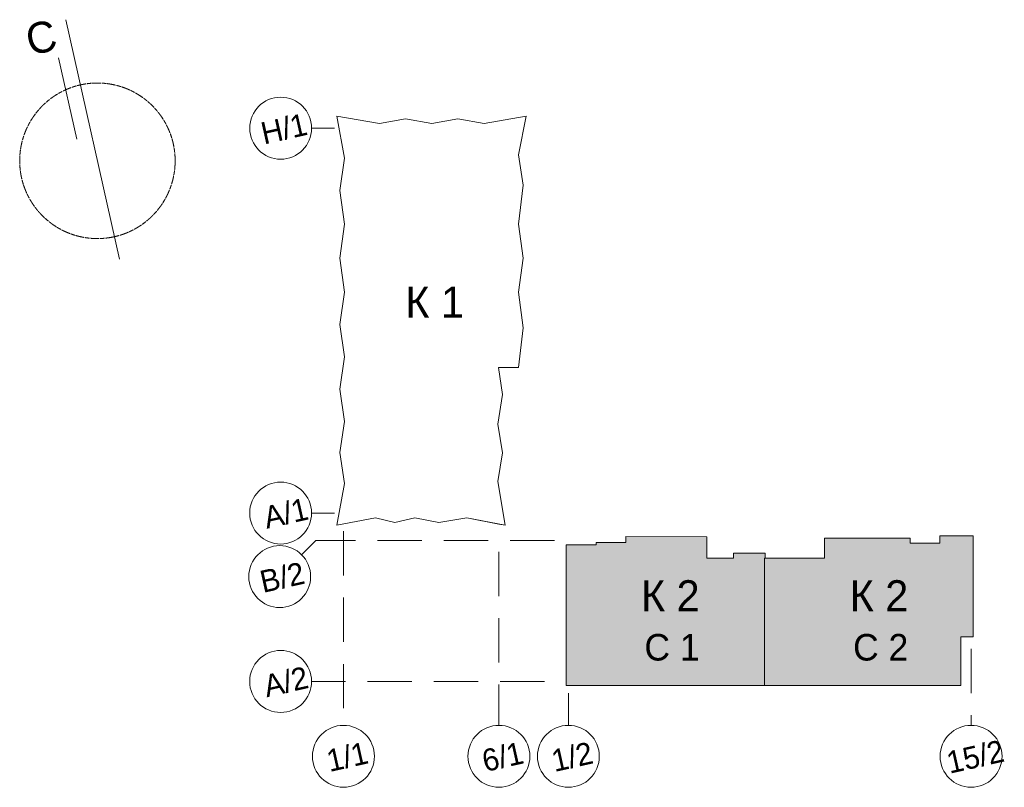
# Model space of a CAD drawing. Header units: millimetres. Extents: x 119219 to 750800, y -8933 to 168688.
# Tile 115 of 115: x 639476 to 750800, y 81960 to 168688. Entities that reach past the tile are written whole.
import ezdxf

# ---------------------------------------------------------------- set-up
doc = ezdxf.new("R2010")
doc.units = ezdxf.units.MM
doc.header["$MEASUREMENT"] = 0
doc.linetypes.add('Осевая', pattern=[1700, 1000, -100, 500, -100])
doc.linetypes.add('Разомкнутая мастерплан', pattern=[7500, 5000, -2500])
for name, color, linetype, lineweight in [('0_Ном._пера__1', 7, 'Continuous', 0), ('0_Ном._пера__2', 8, 'Continuous', 15), ('АР-Стены_внешние_.АР_Ном._пера__1', 7, 'Continuous', 0)]:
    doc.layers.add(name, color=color, linetype=linetype, lineweight=lineweight)
doc.layers.add('АР-Стены_внешние_.АР', color=7, linetype='Continuous')
doc.styles.add('РЎР“Р•РќР•Р\xa0РР\xa0_РЎРўРР›Р¬_4', font='GOTHIC.TTF')

# ---------------------------------------------------------------- blocks, each defined once
blk = doc.blocks.new('Линия_1_2', base_point=(675074, 156430))
at = {"layer": 'АР-Стены_внешние_.АР_Ном._пера__1', "color": 7, "linetype": 'Разомкнутая мастерплан', "lineweight": 0}
blk.add_line((675074, 156430), (672483, 156430), dxfattribs=at)
at = {"layer": 'АР-Стены_внешние_.АР_Ном._пера__1', "color": 7, "linetype": 'Continuous', "lineweight": 0}
blk.add_circle((668983, 156430), 3500, dxfattribs=at)
blk = doc.blocks.new('Линия_2_2', base_point=(675074, 112945))
at = {"layer": 'АР-Стены_внешние_.АР_Ном._пера__1', "color": 7, "linetype": 'Разомкнутая мастерплан', "lineweight": 0}
blk.add_line((675074, 112945), (672482, 112945), dxfattribs=at)
at = {"layer": 'АР-Стены_внешние_.АР_Ном._пера__1', "color": 7, "linetype": 'Continuous', "lineweight": 0}
blk.add_circle((668982, 112945), 3500, dxfattribs=at)
blk = doc.blocks.new('Линия_3_2', base_point=(698815, 93920))
at = {"layer": 'АР-Стены_внешние_.АР_Ном._пера__1', "color": 7, "linetype": 'Разомкнутая мастерплан', "lineweight": 0}
blk.add_line((698815, 93920), (672482, 93920), dxfattribs=at)
at = {"layer": 'АР-Стены_внешние_.АР_Ном._пера__1', "color": 7, "linetype": 'Continuous', "lineweight": 0}
blk.add_circle((668982, 93920), 3500, dxfattribs=at)
blk = doc.blocks.new('Линия_4_2', base_point=(676082, 110887))
at = {"layer": 'АР-Стены_внешние_.АР_Ном._пера__1', "color": 7, "linetype": 'Разомкнутая мастерплан', "lineweight": 0}
blk.add_line((676082, 110887), (676082, 88960), dxfattribs=at)
at = {"layer": 'АР-Стены_внешние_.АР_Ном._пера__1', "color": 7, "linetype": 'Continuous', "lineweight": 0}
blk.add_circle((676081, 85460), 3500, dxfattribs=at)
blk = doc.blocks.new('Линия_5_2', base_point=(701512, 92602))
at = {"layer": 'АР-Стены_внешние_.АР_Ном._пера__1', "color": 7, "linetype": 'Разомкнутая мастерплан', "lineweight": 0}
blk.add_line((701512, 92602), (701512, 88960), dxfattribs=at)
at = {"layer": 'АР-Стены_внешние_.АР_Ном._пера__1', "color": 7, "linetype": 'Continuous', "lineweight": 0}
blk.add_circle((701511, 85460), 3500, dxfattribs=at)
blk = doc.blocks.new('Линия_6_2', base_point=(693662, 108559))
at = {"layer": 'АР-Стены_внешние_.АР_Ном._пера__1', "color": 7, "linetype": 'Разомкнутая мастерплан', "lineweight": 0}
blk.add_line((693662, 108559), (693662, 88960), dxfattribs=at)
at = {"layer": 'АР-Стены_внешние_.АР_Ном._пера__1', "color": 7, "linetype": 'Continuous', "lineweight": 0}
blk.add_circle((693661, 85460), 3500, dxfattribs=at)
blk = doc.blocks.new('Линия_7_2', base_point=(747042, 97610))
at = {"layer": 'АР-Стены_внешние_.АР_Ном._пера__1', "color": 7, "linetype": 'Разомкнутая мастерплан', "lineweight": 0}
blk.add_line((747042, 97610), (747042, 88960), dxfattribs=at)
at = {"layer": 'АР-Стены_внешние_.АР_Ном._пера__1', "color": 7, "linetype": 'Continuous', "lineweight": 0}
blk.add_circle((747042, 85460), 3500, dxfattribs=at)
blk = doc.blocks.new('Линия_8_2', base_point=(672961, 109855))
at = {"layer": 'АР-Стены_внешние_.АР_Ном._пера__1', "color": 7, "linetype": 'Разомкнутая мастерплан', "lineweight": 0}
blk.add_line((672961, 109855), (671347, 108240), dxfattribs=at)
at = {"layer": 'АР-Стены_внешние_.АР_Ном._пера__1', "color": 7, "linetype": 'Continuous', "lineweight": 0}
blk.add_circle((668872, 105766), 3500, dxfattribs=at)

msp = doc.modelspace()

# ---------------------------------------------------------------- hatches: boundary and pattern name
at = {"layer": '0_Ном._пера__2', "linetype": 'Continuous', "lineweight": 0, "true_color": 0x0c0c0c}
for points in [[(723681.579, 93469.894), (723681.844, 107844.981), (723771.706, 107845.013), (723771.712, 108394.932), (722831.722, 108394.943), (722831.642, 108396.949), (720180.726, 108394.745), (720180.72, 107845.072), (717151.233, 107845.104), (717151.26, 110274.703), (708002.112, 110304.846), (708002.105, 109610.388), (704661.628, 109610.425), (704661.626, 109370.479), (701261.732, 109370.518), (701261.556, 93470.146)], [(747292.12, 98959.974), (747292.267, 110355.244), (743522.711, 110355.284), (743522.702, 109529.856), (742341.713, 109529.875), (740171.727, 109529.87), (740171.733, 110089.929), (730451.718, 110089.929), (730451.693, 107844.735), (727811.742, 107845.018), (727811.742, 107845.077), (727111.722, 107845.077), (727111.722, 107844.977), (723771.706, 107845.013), (723681.844, 107844.981), (723681.579, 93469.894), (745881.696, 93469.644), (745881.756, 98959.973)]]:
    msp.add_hatch(color=28, dxfattribs=at).paths.add_polyline_path(points)

# ---------------------------------------------------------------- linework, layer by layer
at = {"layer": '0_Ном._пера__1', "color": 7, "linetype": 'Continuous', "lineweight": 0, "flags": 128}
for points in [[(695877.948, 145584.546), (696407.911, 149989.494), (695878.035, 153434.5), (696735.703, 157804.896), (691986.285, 156949.972), (689026.291, 157480.018), (686067.585, 156950.014), (683106.291, 157480.083), (680146.285, 156950.103), (675344.656, 157805.132), (676202.223, 153034.717), (675672.17, 149384.723), (676202.14, 145584.763), (675672.085, 141735.714), (676202.045, 137885.708), (675672.002, 134235.232), (676201.975, 130585.226), (675671.922, 126934.499), (676201.894, 123285.021), (675671.843, 119785.679), (676201.817, 116285.715), (675344.144, 111559.656), (679711.746, 112415.18), (681873.751, 111885.16), (684161.751, 112415.131), (686861.74, 111885.105), (690031.784, 112415.066), (693661.758, 111697.499), (694360.132, 111559.446), (693541.815, 116520.052), (694071.847, 119756.338), (693541.886, 122970.035), (694071.92, 126345.103), (693611.298, 129385.063), (695864.964, 129385.038), (696407.733, 133884.677), (695877.863, 137884.637), (696407.82, 141734.586)], [(723681.579, 93469.894), (723681.844, 107844.981), (723771.706, 107845.013), (723771.712, 108394.932), (722831.722, 108394.943), (722831.642, 108396.949), (720180.726, 108394.745), (720180.72, 107845.072), (717151.233, 107845.104), (717151.26, 110274.703), (708002.112, 110304.846), (708002.105, 109610.388), (704661.628, 109610.425), (704661.626, 109370.479), (701261.732, 109370.518), (701261.556, 93470.146)], [(747292.12, 98959.974), (747292.267, 110355.244), (743522.711, 110355.284), (743522.702, 109529.856), (742341.713, 109529.875), (740171.727, 109529.87), (740171.733, 110089.929), (730451.718, 110089.929), (730451.693, 107844.735), (727811.742, 107845.018), (727811.742, 107845.077), (727111.722, 107845.077), (727111.722, 107844.977), (723771.706, 107845.013), (723681.844, 107844.981), (723681.579, 93469.894), (745881.696, 93469.644), (745881.756, 98959.973)]]:
    msp.add_lwpolyline(points, close=True, dxfattribs=at)
at = {"layer": 'АР-Стены_внешние_.АР_Ном._пера__1', "color": 7, "linetype": 'Continuous', "lineweight": 0}
for p, q in [((650762.82, 141618.555), (644683.532, 168687.775)), ((643866.066, 164370.286), (645931.626, 155172.975)), ((723681.844, 107844.981), (723681.579, 93469.889)), ((723771.706, 107845.013), (723681.844, 107844.981))]:
    msp.add_line(p, q, dxfattribs=at)
at = {"layer": 'АР-Стены_внешние_.АР_Ном._пера__1', "color": 7, "linetype": 'Разомкнутая мастерплан', "lineweight": 0}
msp.add_line((699943.506, 109854.924), (672961.424, 109855.222), dxfattribs=at)
at = {"layer": 'АР-Стены_внешние_.АР_Ном._пера__1', "color": 7, "linetype": 'Continuous', "lineweight": 0}
for points in [[(693611.298, 129385.063), (695864.964, 129385.038), (696407.733, 133884.677), (695877.863, 137884.637), (696407.82, 141734.586), (695877.948, 145584.546), (696407.911, 149989.494), (695878.035, 153434.5), (696735.703, 157804.896), (691986.285, 156949.972), (689026.291, 157480.018), (686067.585, 156950.014), (683106.291, 157480.083), (680146.285, 156950.103), (675344.656, 157805.132), (676202.223, 153034.717), (675672.17, 149384.723), (676202.14, 145584.763), (675672.085, 141735.714), (676202.045, 137885.708), (675672.002, 134235.232), (676201.975, 130585.226), (675671.922, 126934.499), (676201.894, 123285.021), (675671.843, 119785.679), (676201.817, 116285.715), (675344.144, 111559.656), (679711.746, 112415.18), (681873.751, 111885.16), (684161.751, 112415.131), (686861.74, 111885.105), (690031.784, 112415.066), (694360.132, 111559.446), (693541.815, 116520.052), (694071.847, 119756.338), (693541.886, 122970.035), (694071.92, 126345.103)], [(701261.556, 93470.146), (701261.732, 109370.518), (704661.626, 109370.479), (704661.628, 109610.425), (708002.105, 109610.388), (708002.112, 110304.846), (717151.26, 110274.703), (717151.233, 107845.104), (720180.72, 107845.072), (720180.726, 108394.745), (722831.642, 108396.949), (722831.722, 108394.943), (723771.712, 108394.932), (723771.706, 107845.013), (727111.722, 107844.977), (727111.722, 107845.077), (727811.742, 107845.077), (727811.742, 107845.018), (730451.693, 107844.735), (730451.718, 110089.929), (740171.733, 110089.929), (740171.727, 109529.87), (742341.713, 109529.875), (743522.702, 109529.856), (743522.711, 110355.284), (747292.267, 110355.244), (747292.12, 98959.974), (745881.756, 98959.973), (745881.696, 93469.644)]]:
    msp.add_lwpolyline(points, close=True, dxfattribs=at)
at = {"layer": 'АР-Стены_внешние_.АР_Ном._пера__1', "color": 7, "linetype": 'Осевая', "lineweight": 0}
msp.add_circle((648263.682, 152746.459), 8788.082, dxfattribs=at)

# ---------------------------------------------------------------- block references
at = {"layer": 'АР-Стены_внешние_.АР', "color": 7, "linetype": 'Разомкнутая мастерплан', "lineweight": 0}
for name, p in [('Линия_1_2', (675074.14, 156430.236)), ('Линия_2_2', (675073.66, 112945.232)), ('Линия_4_2', (676081.749, 110887.154)), ('Линия_8_2', (672961.424, 109855.222)), ('Линия_6_2', (693661.723, 108558.517)), ('Линия_3_2', (698814.724, 93919.948)), ('Линия_7_2', (747042.109, 97610.057)), ('Линия_5_2', (701511.547, 92601.787))]:
    msp.add_blockref(name, p, dxfattribs=at)

# ---------------------------------------------------------------- texts
at = {"layer": '0_Ном._пера__1', "color": 7, "linetype": 'Continuous', "lineweight": 0, "attachment_point": 6, "rotation": 12.6576436, "style": 'РЎР“Р•РќР•Р\xa0РР\xa0_РЎРўРР›Р¬_4'}
for s, insert, char_height in [('\\A1;{\\pqr;\\fCentury Gothic|b0|i0|c204|p0;\\W1.000000;С}', (643562.347, 167032.681), 3500), ('\\A1;{\\pqr;\\fCentury Gothic|b0|i0|c204|p0;\\W1.000000;Н/1}', (671898.676, 156921.555), 2500), ('\\A1;{\\pqr;\\fCentury Gothic|b0|i0|c204|p0;\\W1.000000;А\\fCentury Gothic|b0|i0|c204|p0;\\W1.000000;/1}', (672024.46, 113464.907), 2500), ('\\A1;{\\pqr;\\fCentury Gothic|b0|i0|c204|p0;\\W1.000000;В/\\fCentury Gothic|b0|i0|c204|p0;\\W1.000000;2}', (671604.216, 106215.507), 2500), ('\\A1;{\\pqr;\\fCentury Gothic|b0|i0|c204|p0;\\W1.000000;А/\\fCentury Gothic|b0|i0|c204|p0;\\W1.000000;2}', (672028.181, 94422.381), 2500), ('\\A1;{\\pqr;\\fCentury Gothic|b0|i0|c204|p0;\\W1.000000;1\\fCentury Gothic|b0|i0|c204|p0;\\W1.000000;/1}', (678779.543, 85902.686), 2500), ('\\A1;{\\pqr;\\fCentury Gothic|b0|i0|c204|p0;\\W1.000000;6/1}', (696359.542, 85902.491), 2500), ('\\A1;{\\pqr;\\fCentury Gothic|b0|i0|c204|p0;\\W1.000000;1/2}', (704209.542, 85902.405), 2500), ('\\A1;{\\pqr;\\fCentury Gothic|b0|i0|c204|p0;\\W1.000000;15/2}', (750692.787, 86115.87), 2500)]:
    msp.add_mtext(s, dxfattribs=dict(at, insert=insert, char_height=char_height))
at = {"layer": '0_Ном._пера__1', "color": 7, "linetype": 'Continuous', "lineweight": 0, "insert": (689701.484, 136780.802), "char_height": 3500, "attachment_point": 6, "style": 'РЎР“Р•РќР•Р\xa0РР\xa0_РЎРўРР›Р¬_4'}
msp.add_mtext('\\A1;{\\pqr;\\fCentury Gothic|b0|i0|c204|p0;\\W1.000000;К 1}', dxfattribs=at)
at = {"layer": '0_Ном._пера__1', "color": 7, "linetype": 'Continuous', "lineweight": 0, "char_height": 3500, "attachment_point": 6, "line_spacing_factor": 1.040616, "style": 'РЎР“Р•РќР•Р\xa0РР\xa0_РЎРўРР›Р¬_4'}
for s, insert in [('\\A1;{\\pqr;\\fCentury Gothic|b0|i0|c204|p0;\\W1.000000;К 2\\P\\pqr;\\fCentury Gothic|b0|i0|c204|p0;\\H0.857143x;\\W1.000000;С 1}', (716350.55, 100796.597)), ('\\A1;{\\pqr;\\fCentury Gothic|b0|i0|c204|p0;\\W1.000000;К 2\\P\\pqr;\\fCentury Gothic|b0|i0|c204|p0;\\H0.857143x;\\W1.000000;С \\fCentury Gothic|b0|i0|c204|p0;\\W1.000000;2}', (739943.224, 100796.597))]:
    msp.add_mtext(s, dxfattribs=dict(at, insert=insert))

doc.saveas('drawing.dxf')
